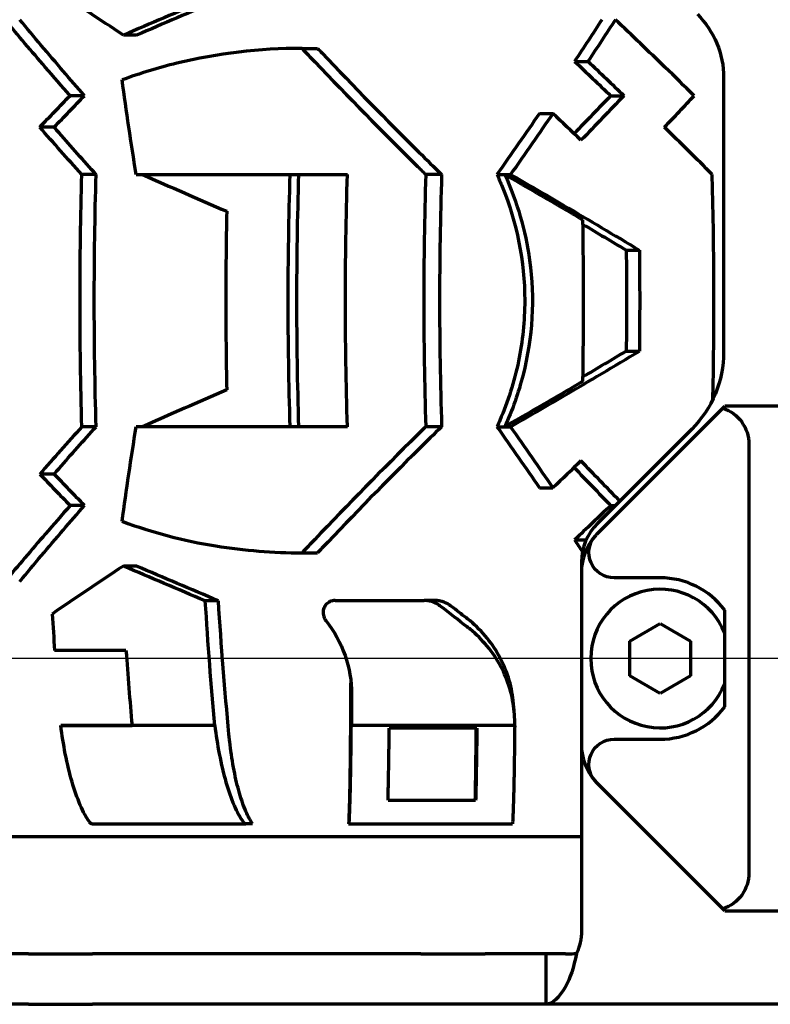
# Model space of a CAD drawing. Header units: millimetres. Extents: x 0 to 1189, y 0 to 841.
# Tile 31 of 56: x 558 to 588, y 471 to 510. Entities that reach past the tile are written whole.
import ezdxf

# ---------------------------------------------------------------- set-up
doc = ezdxf.new("R2010")
doc.units = ezdxf.units.MM
doc.header["$LTSCALE"] = 0.75
doc.layers.add('FD_Dimensions', color=7, linetype='Continuous', lineweight=35)
doc.layers.add('Visible', color=7, linetype='Continuous', lineweight=70)
doc.styles.get("Standard").update_dxf_attribs({"font": 'arial.ttf'})
doc.dimstyles.new('Dim-ISO-25', dxfattribs={"dimtxt": 3.5, "dimasz": 3.5, "dimexe": 2.1, "dimexo": 2.1, "dimgap": 1.4, "dimtad": 1, "dimzin": 12, "dimdsep": 46, "dimtxsty": 'Standard', "dimcen": 0, "dimazin": 3, "dimtp": 0.1, "dimtm": 0.1, "dimtfac": 0.714286, "dimtmove": 0, "dimatfit": 3, "dimfxl": 1, "dimtzin": 12, "dimarcsym": 0})

# ---------------------------------------------------------------- blocks, each defined once
blk = doc.blocks.new('*D25')
at = {"layer": 'Defpoints', "color": 0, "transparency": 16777216}
for p in [(639.804796, 687.8848), (463.566121, 484.8848), (639.804796, 484.8848)]:
    blk.add_point(p, dxfattribs=at)
at = {"layer": 'FD_Dimensions', "color": 0, "lineweight": -2, "transparency": 16777216}
for p, q in [((637.704796, 687.8848), (461.466121, 687.8848)), ((463.566121, 684.3848), (463.566121, 488.3848)), ((637.704796, 484.8848), (461.466121, 484.8848))]:
    blk.add_line(p, q, dxfattribs=at)
at = {"layer": 'FD_Dimensions', "color": 0, "transparency": 16777216}
for points in [[(462.982788, 684.3848), (464.149454, 684.3848), (463.566121, 687.8848)], [(462.982788, 488.3848), (464.149454, 488.3848), (463.566121, 484.8848)]]:
    blk.add_solid(points, dxfattribs=at)
at = {"layer": 'FD_Dimensions', "color": 0, "transparency": 16777216, "insert": (460.377922, 586.3848), "char_height": 3.5, "attachment_point": 5, "rotation": 90}
blk.add_mtext('203', dxfattribs=at)

msp = doc.modelspace()

# ---------------------------------------------------------------- linework, layer by layer
at = {"layer": 'Visible'}
for p, q in [((562.522, 509.597), (562.005, 509.597)), ((569.087, 509.075), (569.701, 509.075)), ((579.893, 508.56), (580.426, 508.56)), ((585.805, 507.91), (585.805, 497.034)), ((560.463, 507.2), (559.891, 507.2)), ((581.323, 507.2), (581.851, 507.2)), ((578.499, 506.493), (579.033, 506.493)), ((559.259, 505.95), (558.687, 505.95)), ((560.922, 504.075), (560.354, 504.075)), ((562.509, 504.075), (570.884, 504.075)), ((574.621, 504.075), (573.993, 504.075)), ((576.817, 504.075), (577.124, 504.075)), ((577.124, 504.075), (577.354, 504.075)), ((581.943, 501.075), (582.464, 501.075)), ((581.943, 497.075), (582.464, 497.075)), ((580.797, 489.837), (585.771, 494.811)), ((585.771, 494.811), (585.845, 494.885)), ((588.505, 494.885), (585.845, 494.885)), ((560.922, 494.075), (560.354, 494.075)), ((570.884, 494.075), (562.509, 494.075)), ((574.621, 494.075), (573.993, 494.075)), ((576.817, 494.075), (577.124, 494.075)), ((577.124, 494.075), (577.354, 494.075)), ((584.539, 493.98), (580.797, 490.237)), ((586.805, 493.385), (586.805, 476.385)), ((559.259, 492.2), (558.687, 492.2)), ((578.499, 491.657), (579.033, 491.657)), ((560.463, 490.95), (559.891, 490.95)), ((581.323, 490.95), (581.51, 490.95)), ((579.893, 489.59), (580.352, 489.59)), ((569.087, 489.075), (569.701, 489.075)), ((562.522, 488.552), (562.005, 488.552)), ((580.165, 488.71), (580.165, 488.31)), ((580.165, 488.31), (580.165, 481.46)), ((583.285, 488.085), (581.461, 488.085)), ((565.77, 487.171), (565.251, 487.171)), ((570.395, 487.184), (573.925, 487.184)), ((574.346, 487.184), (573.925, 487.184)), ((585.845, 482.965), (585.845, 486.805)), ((582.085, 485.578), (583.285, 486.27)), ((583.285, 486.27), (584.485, 485.578)), ((582.085, 484.192), (582.085, 485.578)), ((584.485, 485.578), (584.485, 484.192)), ((562.106, 485.205), (559.277, 485.205)), ((583.285, 483.499), (582.085, 484.192)), ((584.485, 484.192), (583.285, 483.499)), ((577.497, 482.83), (577.461, 483.188)), ((559.52, 482.234), (562.347, 482.234)), ((559.52, 482.234), (559.521, 482.223)), ((565.626, 482.223), (559.521, 482.223)), ((577.518, 482.223), (571.042, 482.223)), ((576.018, 482.128), (572.544, 482.128)), ((580.165, 481.46), (580.165, 474.08)), ((581.461, 481.685), (583.285, 481.685)), ((585.771, 474.959), (580.797, 479.932)), ((572.497, 479.275), (575.97, 479.275)), ((560.769, 478.325), (566.863, 478.325)), ((567.122, 478.325), (566.863, 478.325)), ((570.934, 478.325), (570.953, 478.325)), ((570.953, 478.325), (577.43, 478.325)), ((544.651, 477.825), (580.165, 477.825)), ((585.845, 474.885), (585.771, 474.959)), ((585.845, 474.885), (588.505, 474.885)), ((558.235, 473.175), (554.682, 473.175)), ((558.235, 473.175), (560.781, 473.175)), ((573.798, 473.175), (560.781, 473.175)), ((573.798, 473.175), (576.344, 473.175)), ((578.767, 473.175), (576.344, 473.175)), ((578.767, 472.295), (578.767, 473.175)), ((578.767, 471.175), (578.767, 472.295)), ((558.235, 471.175), (554.682, 471.175)), ((558.235, 471.175), (560.781, 471.175)), ((573.798, 471.175), (560.781, 471.175)), ((576.344, 471.175), (573.798, 471.175)), ((578.767, 471.175), (576.344, 471.175)), ((742.843, 471.175), (578.767, 471.175))]:
    msp.add_line(p, q, dxfattribs=at)
at = {"layer": 'Visible', "extrusion": (0, 0, -1)}
for centre, radius, start, end in [((-582.245, 507.91), 3.56, 135, 180), ((-581.485, 497.034), 4.32, 180, 225), ((-578.005, 474.08), 2.16, 180, 204.4698)]:
    msp.add_arc(centre, radius, start, end, dxfattribs=at)
at = {"layer": 'Visible'}
for centre, radius, start, end in [((582.325, 488.71), 2.16, 135, 180), ((582.325, 488.31), 2.16, 138.099, 180), ((583.285, 484.885), 2.75, 21.423, 338.577), ((582.325, 481.46), 2.16, 180, 221.901)]:
    msp.add_arc(centre, radius, start, end, dxfattribs=at)
for centre, major_axis, ratio, start_param, end_param in [((572.98, 509.139), (38.62, 15.414), 0.111358, 1.727657, 1.814223), ((573.009, 509.152), (36.947, 14.746), 0.111397, 1.723388, 1.813892), ((569.006, 505.345), (33.977, 32.461), 0.208872, -1.337345, -1.299697), ((573.047, 498.613), (-34.044, 32.524), 0.208897, 4.703411, 4.736077), ((574.522, 500.827), (-34.261, 32.732), 0.208908, 4.594192, 4.650604), ((577.252, 503.894), (-38.682, 15.163), 0.130351, 1.23848, 1.329828), ((568.625, 499.075), (0, 56.845), 0.295409, 4.643486, 4.800461), ((563.916, 499.075), (0, 55.296), 0.295409, 4.654487, 4.770291), ((577.252, 494.255), (38.682, 15.163), 0.130351, 1.811765, 1.903112), ((578.639, 497.322), (34.412, 32.573), 0.228065, 1.904312, 1.960724), ((573.27, 492.805), (-34.127, 32.303), 0.2281, 1.352534, 1.390181), ((583.285, 484.885), (2.263, 2.263), 1, 6.141288, 7.068583), ((575.107, 499.07), (0, 56.445), 0.289317, 1.792665, 1.818972), ((578.052, 499.074), (-0.001, 56.838), 0.289303, 1.817286, 1.871577), ((583.285, 484.885), (-2.263, 2.263), 1, 2.356194, 3.28349), ((576.957, 490.695), (0.12, 39.357), 0.015259, 4.495487, 4.498696), ((566.863, 479.326), (0, 1.002), 0.289308, 2.743198, 3.141567)]:
    msp.add_ellipse(centre, major_axis=major_axis, ratio=ratio, start_param=start_param, end_param=end_param, dxfattribs=at)
at = {"layer": 'Visible', "extrusion": (0, 0, -1)}
for centre, major_axis, ratio, start_param, end_param in [((564.914, 507.035), (28.2, 37.916), 0.240737, 1.311033, 1.354044), ((564.86, 506.976), (29.3, 39.393), 0.240781, 1.312611, 1.354005), ((574.441, 500.676), (-32.788, 31.325), 0.208874, 1.537629, 1.581151), ((574.43, 500.663), (-34.109, 32.587), 0.208893, 1.54706, 1.588815), ((582.284, 499.602), (-11.652, 54.809), 0.332435, -1.418752, -1.35003), ((573.27, 505.345), (34.127, 32.303), 0.2281, 4.494126, 4.531774), ((573.288, 505.378), (32.807, 31.053), 0.228113, 4.493799, 4.532962), ((578.639, 500.827), (-34.412, 32.573), 0.228065, -1.23728, -1.180869), ((578.619, 499.075), (0, 56.845), 0.322562, 4.624317, 4.800461), ((578.619, 499.075), (0, 55.091), 0.322562, 4.621505, 4.803273), ((574.038, 498.283), (-36.57, 20.963), 0.152006, 1.653288, 1.700931), ((565.792, 499.075), (0, 54.708), 0.295409, 1.534231, 1.607362), ((565.789, 499.075), (0, 56.484), 0.295409, 1.53538, 1.606212), ((574.038, 499.866), (36.57, 20.963), 0.152006, 1.440662, 1.488305), ((585.305, 493.385), (-1.061, 1.061), 1, 1.101175, 2.356194), ((582.284, 498.547), (11.652, 54.809), 0.332435, 4.491622, 4.560345), ((573.047, 499.537), (34.044, 32.524), 0.208897, 1.561818, 1.594484), ((573.288, 492.771), (-32.807, 31.053), 0.228113, -1.391369, -1.352206), ((574.441, 497.474), (32.788, 31.325), 0.208874, 1.560442, 1.603964), ((564.914, 491.114), (-28.2, 37.916), 0.240737, 1.787549, 1.799759), ((581.461, 489.085), (-0.707, 0.707), 1, 3.926991, 6.229098), ((582.325, 488.31), (-1.527, 1.527), 1, 6.229098, 6.283185), ((572.98, 489.011), (-38.62, 15.414), 0.111358, -1.413936, -1.32737), ((573.009, 488.998), (-36.947, 14.746), 0.111397, -1.418205, -1.327701), ((581.342, 499.074), (0, 55.123), 0.289332, 4.39516, 4.49474), ((574.526, 495.57), (-35.332, 28.632), 0.147407, 4.562234, 4.591699), ((574.534, 495.551), (-33.918, 27.486), 0.147415, 4.562184, 4.579457), ((569.929, 499.063), (-0.001, 54.642), 0.02068, 1.849067, 1.890703), ((569.93, 499.065), (0, 56.426), 0.020644, 1.850713, 1.87389), ((575.439, 490.539), (0.121, 38.062), 0.015321, 1.793585, 1.800286), ((575.863, 483.716), (0, 5.891), 0.020638, 1.887797, 2.424702), ((581.461, 480.685), (-0.707, 0.707), 1, 4.766476, 7.068583), ((582.325, 481.46), (-1.527, 1.527), 1, 4.712389, 4.766476), ((577.43, 479.326), (0, 1.002), 0.020654, 2.743238, 3.141607), ((585.305, 476.385), (1.061, 1.061), 1, 0.785398, 2.040417)]:
    msp.add_ellipse(centre, major_axis=major_axis, ratio=ratio, start_param=start_param, end_param=end_param, dxfattribs=at)
at = {"layer": 'Visible'}
for points in [[(562.005, 509.597), (561.061, 510.223), (560.112, 510.861), (559.177, 511.501)], [(581.323, 507.2), (580.846, 506.699), (580.362, 506.197), (579.873, 505.694)], [(581.851, 507.2), (581.291, 506.613), (580.722, 506.022), (580.146, 505.432)], [(578.499, 506.493), (577.963, 505.71), (577.399, 504.898), (576.817, 504.075)], [(579.033, 506.493), (578.5, 505.713), (577.937, 504.901), (577.354, 504.075)], [(576.817, 494.075), (577.399, 493.252), (577.963, 492.44), (578.499, 491.657)], [(579.033, 491.657), (578.5, 492.437), (577.936, 493.248), (577.354, 494.075)], [(581.684, 491.124), (581.178, 491.654), (580.665, 492.186), (580.146, 492.718)], [(579.873, 492.456), (580.362, 491.953), (580.846, 491.45), (581.323, 490.95)], [(562.005, 488.552), (561.061, 487.927), (560.112, 487.288), (559.177, 486.649)], [(565.626, 482.223), (565.484, 483.807), (565.357, 485.472), (565.251, 487.171)], [(579.532, 473.178), (579.277, 473.176), (579.022, 473.175), (578.767, 473.175)], [(579.532, 473.178), (579.715, 473.18), (579.864, 473.182), (579.971, 473.185)], [(579.971, 473.185), (579.864, 472.654), (579.715, 472.186), (579.532, 471.873)], [(579.532, 471.873), (579.277, 471.437), (579.022, 471.175), (578.767, 471.175)]]:
    msp.add_open_spline(points, degree=3, dxfattribs=at)
for points, knots in [([(559.891, 507.2), (559.562, 507.575), (559.233, 507.953), (558.366, 508.957), (557.832, 509.586), (557.309, 510.213)], [-5.6143586, -5.6143586, -5.6143586, -5.6143586, -5.4611539, -5.4611539, -5.2078164, -5.2078164, -5.2078164, -5.2078164]), ([(560.463, 507.2), (560.181, 507.522), (559.9, 507.845), (559.034, 508.849), (558.456, 509.532), (557.891, 510.213)], [6.6749509, 6.6749509, 6.6749509, 6.6749509, 6.8062552, 6.8062552, 7.0814117, 7.0814117, 7.0814117, 7.0814117]), ([(584.637, 507.2), (584.255, 507.575), (583.869, 507.953), (582.832, 508.957), (582.175, 509.586), (581.512, 510.213)], [-5.6143586, -5.6143586, -5.6143586, -5.6143586, -5.4611539, -5.4611539, -5.2078164, -5.2078164, -5.2078164, -5.2078164]), ([(569.087, 509.075), (567.402, 509.075), (565.738, 508.88), (563.386, 508.307), (562.661, 508.086), (561.954, 507.825)], [2.3083419, 2.3083419, 2.3083419, 2.3083419, 2.8208083, 2.8208083, 3.0565445, 3.0565445, 3.0565445, 3.0565445]), ([(569.087, 509.075), (569.254, 508.898), (569.421, 508.721), (570.907, 507.161), (572.265, 505.779), (573.748, 504.316), (573.871, 504.195), (573.993, 504.075)], [-6.0159843, -6.0159843, -6.0159843, -6.0159843, -5.9467443, -5.9467443, -5.4053806, -5.4053806, -5.3566078, -5.3566078, -5.3566078, -5.3566078]), ([(569.701, 509.075), (569.758, 509.015), (569.815, 508.955), (571.127, 507.57), (572.422, 506.247), (574.021, 504.663), (574.321, 504.368), (574.621, 504.075)], [17.4746476, 17.4746476, 17.4746476, 17.4746476, 17.4981244, 17.4981244, 18.0162376, 18.0162376, 18.1360299, 18.1360299, 18.1360299, 18.1360299]), ([(560.922, 504.075), (560.43, 504.621), (559.94, 505.172), (559.389, 505.801), (559.324, 505.875), (559.259, 505.95)], [6.4700001, 6.4700001, 6.4700001, 6.4700001, 6.693301, 6.693301, 6.7232545, 6.7232545, 6.7232545, 6.7232545]), ([(568.615, 494.075), (568.563, 495.791), (568.538, 497.478), (568.538, 500.672), (568.563, 502.359), (568.615, 504.075)], [-7.07885, -7.07885, -7.07885, -7.07885, -6.5997659, -6.5997659, -6.1206818, -6.1206818, -6.1206818, -6.1206818]), ([(568.961, 494.075), (568.908, 495.791), (568.883, 497.479), (568.883, 500.671), (568.908, 502.359), (568.961, 504.075)], [-19.817453, -19.817453, -19.817453, -19.817453, -19.3387186, -19.3387186, -18.8599842, -18.8599842, -18.8599842, -18.8599842]), ([(570.884, 494.075), (570.832, 495.791), (570.807, 497.479), (570.807, 500.67), (570.832, 502.358), (570.884, 504.075)], [-20.2998931, -20.2998931, -20.2998931, -20.2998931, -19.8212787, -19.8212787, -19.3426644, -19.3426644, -19.3426644, -19.3426644]), ([(573.993, 504.075), (573.94, 502.358), (573.915, 500.667), (573.915, 497.482), (573.94, 495.792), (573.993, 494.075)], [-6.920639, -6.920639, -6.920639, -6.920639, -6.4429476, -6.4429476, -5.9652563, -5.9652563, -5.9652563, -5.9652563]), ([(574.621, 504.075), (574.566, 502.357), (574.54, 500.665), (574.54, 497.485), (574.566, 495.792), (574.621, 494.075)], [18.0059202, 18.0059202, 18.0059202, 18.0059202, 18.4829061, 18.4829061, 18.9598921, 18.9598921, 18.9598921, 18.9598921]), ([(576.817, 504.075), (576.889, 503.92), (576.957, 503.763), (577.61, 502.165), (577.916, 500.631), (577.916, 499.075), (577.916, 498.268), (577.834, 497.464), (577.504, 495.864), (577.254, 495.076), (576.891, 494.237), (576.855, 494.156), (576.817, 494.075)], [-0.518152, -0.518152, -0.518152, -0.518152, -0.466771, -0.466771, 0, 0, 0, 0.242094, 0.242094, 0.49014, 0.49014, 0.516964, 0.516964, 0.516964, 0.516964]), ([(580.224, 502.275), (579.946, 502.439), (579.667, 502.602), (578.634, 503.206), (577.878, 503.643), (577.124, 504.075)], [18.8821952, 18.8821952, 18.8821952, 18.8821952, 18.9714877, 18.9714877, 19.2122574, 19.2122574, 19.2122574, 19.2122574]), ([(577.124, 504.075), (577.616, 502.999), (577.951, 501.857), (578.318, 499.158), (578.229, 497.618), (577.67, 495.424), (577.426, 494.736), (577.124, 494.075)], [-4.6023192, -4.6023192, -4.6023192, -4.6023192, -4.2919798, -4.2919798, -3.8917813, -3.8917813, -3.7005159, -3.7005159, -3.7005159, -3.7005159]), ([(577.354, 504.075), (578.057, 503.671), (578.763, 503.263), (580.476, 502.262), (581.479, 501.667), (582.464, 501.075)], [-19.5470654, -19.5470654, -19.5470654, -19.5470654, -19.3224133, -19.3224133, -18.9996033, -18.9996033, -18.9996033, -18.9996033]), ([(566.101, 502.616), (566.076, 501.406), (566.063, 500.218), (566.063, 497.931), (566.076, 496.744), (566.101, 495.533)], [-20.3932221, -20.3932221, -20.3932221, -20.3932221, -20.0502167, -20.0502167, -19.7072114, -19.7072114, -19.7072114, -19.7072114]), ([(577.354, 494.075), (578.057, 494.478), (578.763, 494.887), (580.476, 495.888), (581.479, 496.483), (582.464, 497.075)], [17.408031, 17.408031, 17.408031, 17.408031, 17.632683, 17.632683, 17.9554931, 17.9554931, 17.9554931, 17.9554931]), ([(580.224, 495.875), (579.946, 495.711), (579.667, 495.547), (578.634, 494.944), (577.878, 494.506), (577.124, 494.075)], [-17.4026226, -17.4026226, -17.4026226, -17.4026226, -17.3133302, -17.3133302, -17.0725605, -17.0725605, -17.0725605, -17.0725605]), ([(559.259, 492.2), (559.324, 492.274), (559.389, 492.349), (559.94, 492.977), (560.43, 493.529), (560.922, 494.075)], [5.3380025, 5.3380025, 5.3380025, 5.3380025, 5.367956, 5.367956, 5.5912569, 5.5912569, 5.5912569, 5.5912569]), ([(573.993, 494.075), (573.871, 493.955), (573.748, 493.834), (572.265, 492.371), (570.907, 490.989), (569.421, 489.429), (569.254, 489.252), (569.087, 489.075)], [-6.7908419, -6.7908419, -6.7908419, -6.7908419, -6.742069, -6.742069, -6.2007054, -6.2007054, -6.1314654, -6.1314654, -6.1314654, -6.1314654]), ([(574.621, 494.075), (574.321, 493.782), (574.021, 493.486), (572.422, 491.903), (571.127, 490.579), (569.815, 489.195), (569.758, 489.135), (569.701, 489.075)], [16.6833676, 16.6833676, 16.6833676, 16.6833676, 16.8031599, 16.8031599, 17.3212731, 17.3212731, 17.3447499, 17.3447499, 17.3447499, 17.3447499]), ([(559.891, 490.95), (559.562, 490.574), (559.233, 490.197), (558.366, 489.193), (557.832, 488.564), (557.309, 487.937)], [6.940353, 6.940353, 6.940353, 6.940353, 7.0935578, 7.0935578, 7.3468953, 7.3468953, 7.3468953, 7.3468953]), ([(557.891, 487.937), (558.456, 488.617), (559.034, 489.3), (559.9, 490.304), (560.181, 490.628), (560.463, 490.95)], [4.947867, 4.947867, 4.947867, 4.947867, 5.2230235, 5.2230235, 5.3543278, 5.3543278, 5.3543278, 5.3543278]), ([(561.954, 490.325), (563.15, 489.883), (564.394, 489.556), (566.797, 489.165), (567.938, 489.075), (569.087, 489.075)], [11.0190937, 11.0190937, 11.0190937, 11.0190937, 11.4175674, 11.4175674, 11.7676704, 11.7676704, 11.7676704, 11.7676704]), ([(570.395, 487.184), (570.36, 487.184), (570.325, 487.18), (570.244, 487.163), (570.201, 487.146), (570.105, 487.092), (570.056, 487.051), (569.983, 486.954), (569.956, 486.901), (569.923, 486.784), (569.918, 486.72), (569.932, 486.588), (569.953, 486.522), (570, 486.436), (570.015, 486.413), (570.032, 486.39)], [0.0011854, 0.0011854, 0.0011854, 0.0011854, 0.0118921, 0.0118921, 0.0261366, 0.0261366, 0.045713, 0.045713, 0.0638758, 0.0638758, 0.0833592, 0.0833592, 0.1044028, 0.1044028, 0.1129139, 0.1129139, 0.1129139, 0.1129139]), ([(574.59, 486.953), (574.545, 486.988), (574.497, 487.02), (574.355, 487.099), (574.256, 487.136), (574.093, 487.172), (574.032, 487.18), (573.97, 487.183), (573.955, 487.184), (573.94, 487.184), (573.925, 487.184)], [0.57737749, 0.57737749, 0.57737749, 0.57737749, 0.59475126, 0.59475126, 0.62625191, 0.62625191, 0.6448508, 0.6448508, 0.6448508, 0.64934479, 0.64934479, 0.64934479, 0.64934479]), ([(575.013, 486.953), (574.967, 486.989), (574.918, 487.021), (574.773, 487.1), (574.674, 487.137), (574.513, 487.172), (574.454, 487.18), (574.395, 487.183), (574.379, 487.184), (574.362, 487.184), (574.346, 487.184)], [0.57879869, 0.57879869, 0.57879869, 0.57879869, 0.59663945, 0.59663945, 0.62828561, 0.62828561, 0.64611018, 0.64611018, 0.64611018, 0.65098718, 0.65098718, 0.65098718, 0.65098718]), ([(577.461, 483.188), (577.461, 483.193), (577.46, 483.197), (577.396, 483.832), (577.202, 484.446), (576.579, 485.561), (576.16, 486.053), (575.637, 486.469), (575.62, 486.482), (575.603, 486.495)], [2.4140049, 2.4140049, 2.4140049, 2.4140049, 2.4153862, 2.4153862, 2.6142476, 2.6142476, 2.8105093, 2.8105093, 2.8169655, 2.8169655, 2.8169655, 2.8169655]), ([(570.032, 486.39), (570.36, 485.968), (570.617, 485.5), (570.965, 484.508), (571.053, 483.991), (571.05, 483.476)], [-0.3219243, -0.3219243, -0.3219243, -0.3219243, -0.1609373, -0.1609373, 0, 0, 0, 0]), ([(577.519, 482.347), (577.52, 482.486), (577.514, 482.626), (577.449, 483.398), (577.265, 484.015), (576.661, 485.141), (576.249, 485.639), (575.713, 486.079), (575.676, 486.109), (575.639, 486.137)], [2.3628766, 2.3628766, 2.3628766, 2.3628766, 2.4067943, 2.4067943, 2.6057136, 2.6057136, 2.8021395, 2.8021395, 2.8164491, 2.8164491, 2.8164491, 2.8164491]), ([(560.656, 478.403), (560.536, 478.576), (560.41, 478.804), (560.171, 479.351), (560.059, 479.672), (559.872, 480.317), (559.779, 480.7), (559.629, 481.471), (559.569, 481.853), (559.521, 482.223)], [3.5813627, 3.5813627, 3.5813627, 3.5813627, 3.7158313, 3.7158313, 3.8534291, 3.8534291, 3.9901307, 3.9901307, 4.1091636, 4.1091636, 4.1091636, 4.1091636]), ([(565.626, 482.223), (565.674, 481.85), (565.734, 481.465), (565.884, 480.691), (565.976, 480.308), (566.162, 479.664), (566.273, 479.344), (566.509, 478.801), (566.632, 478.575), (566.751, 478.403)], [0.2897036, 0.2897036, 0.2897036, 0.2897036, 0.409542, 0.409542, 0.5460875, 0.5460875, 0.6827036, 0.6827036, 0.8150178, 0.8150178, 0.8150178, 0.8150178]), ([(570.961, 478.403), (570.97, 478.576), (570.979, 478.804), (570.996, 479.351), (571.004, 479.672), (571.017, 480.317), (571.024, 480.7), (571.034, 481.471), (571.039, 481.853), (571.042, 482.223)], [-0.8176817, -0.8176817, -0.8176817, -0.8176817, -0.683213, -0.683213, -0.5456153, -0.5456153, -0.4089137, -0.4089137, -0.2898807, -0.2898807, -0.2898807, -0.2898807]), ([(572.497, 479.275), (572.503, 479.5), (572.509, 479.744), (572.52, 480.312), (572.527, 480.695), (572.537, 481.437), (572.541, 481.786), (572.544, 482.128)], [-0.6503544, -0.6503544, -0.6503544, -0.6503544, -0.5458766, -0.5458766, -0.409261, -0.409261, -0.2999653, -0.2999653, -0.2999653, -0.2999653]), ([(576.018, 482.128), (576.015, 481.785), (576.011, 481.434), (576.001, 480.69), (575.994, 480.307), (575.982, 479.741), (575.977, 479.498), (575.97, 479.275)], [-4.069161, -4.069161, -4.069161, -4.069161, -3.9594341, -3.9594341, -3.8229021, -3.8229021, -3.7194059, -3.7194059, -3.7194059, -3.7194059]), ([(577.518, 482.223), (577.515, 481.85), (577.51, 481.465), (577.5, 480.691), (577.493, 480.308), (577.48, 479.664), (577.472, 479.344), (577.455, 478.801), (577.446, 478.575), (577.438, 478.403)], [-4.0816675, -4.0816675, -4.0816675, -4.0816675, -3.9618291, -3.9618291, -3.8252836, -3.8252836, -3.6886674, -3.6886674, -3.5563533, -3.5563533, -3.5563533, -3.5563533]), ([(567.122, 478.325), (567.036, 478.457), (566.946, 478.624), (566.767, 479.038), (566.678, 479.294), (566.529, 479.808), (566.455, 480.114), (566.328, 480.773), (566.274, 481.126), (566.218, 481.595), (566.203, 481.735), (566.189, 481.879)], [2.8500439, 2.8500439, 2.8500439, 2.8500439, 2.9462515, 2.9462515, 3.0553759, 3.0553759, 3.1644386, 3.1644386, 3.2735014, 3.2735014, 3.3166644, 3.3166644, 3.3166644, 3.3166644]), ([(571.002, 481.879), (571.001, 481.738), (571, 481.6), (570.996, 481.134), (570.992, 480.781), (570.983, 480.122), (570.977, 479.816), (570.967, 479.301), (570.96, 479.045), (570.947, 478.627), (570.941, 478.458), (570.934, 478.325)], [0.1749452, 0.1749452, 0.1749452, 0.1749452, 0.2173491, 0.2173491, 0.3265611, 0.3265611, 0.4357731, 0.4357731, 0.5457679, 0.5457679, 0.6437449, 0.6437449, 0.6437449, 0.6437449]), ([(560.769, 478.325), (560.733, 478.325), (560.69, 478.354), (560.657, 478.402), (560.656, 478.403), (560.656, 478.403)], [0.44681284, 0.44681284, 0.44681284, 0.44681284, 0.48438099, 0.48438099, 0.4848196, 0.4848196, 0.4848196, 0.4848196]), ([(570.953, 478.325), (570.956, 478.325), (570.959, 478.354), (570.961, 478.402), (570.961, 478.403), (570.961, 478.403)], [0.44681284, 0.44681284, 0.44681284, 0.44681284, 0.48438099, 0.48438099, 0.4848196, 0.4848196, 0.4848196, 0.4848196])]:
    msp.add_open_spline(points, degree=3, knots=knots, dxfattribs=at)

# ---------------------------------------------------------------- dimensions: what is measured, and where the dimension line sits
at = {"layer": 'FD_Dimensions'}
dim = msp.add_linear_dim(base=(463.566, 484.885), p1=(639.805, 687.885), p2=(639.805, 484.885), angle=90, dimstyle='Dim-ISO-25', override={"dimlfac": 1, "dimclrd": 0, "dimclre": 0}, dxfattribs=at)
dim.commit()
dim.dimension.update_dxf_attribs({"geometry": '*D25', "text_midpoint": (460.378, 586.385)})

doc.saveas('drawing.dxf')
